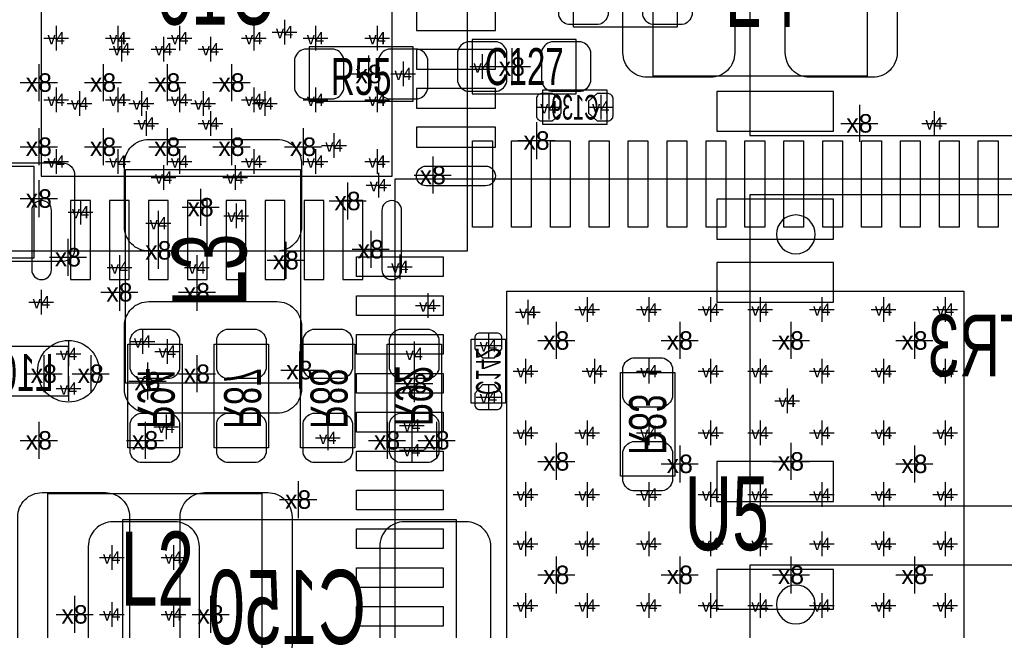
# Model space of a CAD drawing. Extents: x -84 to 336, y -47 to 250.
# Tile 24 of 40: x -6.49 to 3.64, y 17.11 to 23.39. Entities that reach past the tile are written whole.
import ezdxf
from ezdxf.enums import TextEntityAlignment as Align

# ---------------------------------------------------------------- set-up
doc = ezdxf.new("R2010")
doc.units = 0
for name, color, linetype in [('MA_NCLEGEND-1-2', 7, 'CONTINUOUS'), ('MA_NCLEGEND-14-15', 7, 'CONTINUOUS'), ('MA_NCLEGEND-15-16', 7, 'CONTINUOUS'), ('MA_NCLEGEND-2-3', 7, 'CONTINUOUS'), ('MA_NCLEGEND-3-14', 7, 'CONTINUOUS'), ('PG_ASSEMBLY_BOTTOM', 7, 'CONTINUOUS'), ('PG_ASSEMBLY_TOP', 7, 'CONTINUOUS'), ('PIN_BOTTOM', 7, 'CONTINUOUS'), ('PIN_TOP', 7, 'CONTINUOUS'), ('RD_ASSEMBLY_BOTTOM', 7, 'CONTINUOUS'), ('RD_ASSEMBLY_TOP', 7, 'CONTINUOUS')]:
    doc.layers.add(name, color=color, linetype=linetype)

# ---------------------------------------------------------------- blocks, each defined once
blk = doc.blocks.new('FIGURE_CROSS')
for points in [[(0, 0.5), (0, -0.5)], [(-0.5, 0), (0.5, 0)]]:
    blk.add_lwpolyline(points)

msp = doc.modelspace()

# ---------------------------------------------------------------- linework, layer by layer
at = {"layer": 'PG_ASSEMBLY_BOTTOM'}
for points in [[(-1.885188, 21.009102), (-7.035292, 21.009102), (-7.035292, 26.159206), (-2.385314, 26.159206), (-1.885188, 25.65908), (-1.885188, 21.009102)], [(1.024128, 25.399238), (1.024128, 22.199346), (5.523992, 22.199346), (5.523992, 25.399238), (1.024128, 25.399238)], [(-1.10744, 22.669754), (-0.44704, 22.669754), (-0.44704, 22.314154), (-1.10744, 22.314154), (-1.10744, 22.669754)], [(1.024128, 21.589238), (1.024128, 18.389346), (5.523992, 18.389346), (5.523992, 21.589238), (1.024128, 21.589238)], [(-1.48844, 20.104354), (-1.48844, 19.443954), (-1.84404, 19.443954), (-1.84404, 20.104354), (-1.48844, 20.104354)], [(-5.98424, 20.028154), (-7.00024, 20.028154), (-7.00024, 19.520154), (-5.98424, 19.520154), (-5.98424, 20.028154)], [(1.024128, 17.779238), (1.024128, 14.579346), (5.523992, 14.579346), (5.523992, 17.779238), (1.024128, 17.779238)]]:
    msp.add_lwpolyline(points, dxfattribs=at)
for points in [[(0.27686, 23.316692), (-0.78994, 23.316692), (-0.78994, 23.875492), (0.27686, 23.875492)], [(-5.37464, 18.986754), (-5.37464, 20.053554), (-4.81584, 20.053554), (-4.81584, 18.986754)], [(-3.92684, 20.053554), (-3.92684, 18.986754), (-4.48564, 18.986754), (-4.48564, 20.053554)], [(-3.03784, 20.053554), (-3.03784, 18.986754), (-3.59664, 18.986754), (-3.59664, 20.053554)], [(-2.14884, 20.053554), (-2.14884, 18.986754), (-2.70764, 18.986754), (-2.70764, 20.053554)], [(-0.30734, 18.693892), (-0.30734, 19.760692), (0.25146, 19.760692), (0.25146, 18.693892)], [(-1.99644, 16.395192), (-5.42544, 16.395192), (-5.42544, 18.249392), (-1.99644, 18.249392)]]:
    msp.add_lwpolyline(points, close=True, dxfattribs=at)
for points in [[(1.695958, 21.183092, 1), (1.296162, 21.183092, 1), (1.695958, 21.183092)], [(1.695958, 17.373092, 1), (1.296162, 17.373092, 1), (1.695958, 17.373092)]]:
    msp.add_lwpolyline(points, format="xyb", dxfattribs=at)
at = {"layer": 'PG_ASSEMBLY_TOP'}
for points in [[(2.227834, 24.611076), (2.227834, 22.811232), (0.027686, 22.811232), (0.027686, 24.611076), (2.227834, 24.611076)], [(-3.598418, 19.651218), (-5.398262, 19.651218), (-5.398262, 21.851366), (-3.598418, 21.851366), (-3.598418, 19.651218)], [(4.37388, 21.750274), (-2.62636, 21.750274), (-2.62636, 14.750034), (3.97383, 14.750034), (4.37388, 15.150084), (4.37388, 21.750274)], [(-3.995166, 18.515076), (-3.995166, 16.715232), (-6.195314, 16.715232), (-6.195314, 18.515076), (-3.995166, 18.515076)]]:
    msp.add_lwpolyline(points, dxfattribs=at)
for points in [[(-1.83134, 22.630892), (-0.76454, 22.630892), (-0.76454, 23.189692), (-1.83134, 23.189692)], [(-2.44094, 23.113492), (-3.50774, 23.113492), (-3.50774, 22.554692), (-2.44094, 22.554692)], [(-6.33984, 21.886672), (-6.33984, 20.936712), (-7.99084, 20.936712), (-7.99084, 21.886672)]]:
    msp.add_lwpolyline(points, close=True, dxfattribs=at)
at = {"layer": 'PIN_BOTTOM'}
for points in [[(-2.65684, 21.780754), (-2.65684, 25.387554), (-6.26364, 25.387554), (-6.26364, 21.780754)], [(-1.59385, 23.282656), (-1.59385, 23.485856), (-2.40665, 23.485856), (-2.40665, 23.282656)], [(-1.59385, 22.882606), (-1.59385, 23.085806), (-2.40665, 23.085806), (-2.40665, 22.882606)], [(-1.59385, 22.482556), (-1.59385, 22.685756), (-2.40665, 22.685756), (-2.40665, 22.482556)], [(0.684022, 22.65426), (0.684022, 22.244304), (1.883918, 22.244304), (1.883918, 22.65426)], [(-1.59385, 22.082506), (-1.59385, 22.285706), (-2.40665, 22.285706), (-2.40665, 22.082506)], [(-5.961888, 20.717764), (-5.758688, 20.717764), (-5.758688, 21.530564), (-5.961888, 21.530564)], [(-5.561838, 20.717764), (-5.358638, 20.717764), (-5.358638, 21.530564), (-5.561838, 21.530564)], [(-5.161788, 20.717764), (-4.958588, 20.717764), (-4.958588, 21.530564), (-5.161788, 21.530564)], [(-4.761738, 20.717764), (-4.558538, 20.717764), (-4.558538, 21.530564), (-4.761738, 21.530564)], [(-4.361942, 20.717764), (-4.158742, 20.717764), (-4.158742, 21.530564), (-4.361942, 21.530564)], [(-3.961892, 20.717764), (-3.758692, 20.717764), (-3.758692, 21.530564), (-3.961892, 21.530564)], [(-3.561842, 20.717764), (-3.358642, 20.717764), (-3.358642, 21.530564), (-3.561842, 21.530564)], [(-3.161792, 20.717764), (-2.958592, 20.717764), (-2.958592, 21.530564), (-3.161792, 21.530564)], [(0.684022, 21.54428), (0.684022, 21.134324), (1.883918, 21.134324), (1.883918, 21.54428)], [(0.684022, 20.894294), (0.684022, 20.484338), (1.883918, 20.484338), (1.883918, 20.894294)], [(0.684022, 18.84426), (0.684022, 18.434304), (1.883918, 18.434304), (1.883918, 18.84426)], [(0.684022, 17.73428), (0.684022, 17.324324), (1.883918, 17.324324), (1.883918, 17.73428)]]:
    msp.add_lwpolyline(points, close=True, dxfattribs=at)
for points in [[(-0.53594, 23.342092), (-0.84074, 23.342092, -0.294587), (-0.94234, 23.443692), (-0.94234, 23.748492, -0.294587), (-0.84074, 23.850092), (-0.53594, 23.850092, -0.294587), (-0.43434, 23.748492), (-0.43434, 23.443692, -0.294587)], [(0.32766, 23.342092), (0.02286, 23.342092, -0.294587), (-0.07874, 23.443692), (-0.07874, 23.748492, -0.294587), (0.02286, 23.850092), (0.32766, 23.850092, -0.294587), (0.42926, 23.748492), (0.42926, 23.443692, -0.294587)], [(-1.007618, 22.631654), (-1.12014, 22.631654, 0.414214), (-1.17094, 22.580854), (-1.17094, 22.403054, 0.414214), (-1.12014, 22.352254), (-1.007618, 22.352254), (-0.91694, 22.430232), (-0.91694, 22.553676)], [(-0.546862, 22.352254), (-0.43434, 22.352254, 0.414214), (-0.38354, 22.403054), (-0.38354, 22.580854, 0.414214), (-0.43434, 22.631654), (-0.546862, 22.631654), (-0.63754, 22.553676), (-0.63754, 22.430232)], [(-1.69545, 21.682456), (-2.30505, 21.682456, -1), (-2.30505, 21.885656), (-1.69545, 21.885656, -1)], [(-6.361938, 21.428964), (-6.361938, 20.819364, 1), (-6.158738, 20.819364), (-6.158738, 21.428964, 1)], [(-2.761742, 21.428964), (-2.761742, 20.819364, 1), (-2.558542, 20.819364), (-2.558542, 21.428964, 1)], [(-5.34924, 19.799554), (-5.34924, 20.104354, -0.294587), (-5.24764, 20.205954), (-4.94284, 20.205954, -0.294587), (-4.84124, 20.104354), (-4.84124, 19.799554, -0.294587), (-4.94284, 19.697954), (-5.24764, 19.697954, -0.294587)], [(-3.95224, 20.104354), (-3.95224, 19.799554, -0.294587), (-4.05384, 19.697954), (-4.35864, 19.697954, -0.294587), (-4.46024, 19.799554), (-4.46024, 20.104354, -0.294587), (-4.35864, 20.205954), (-4.05384, 20.205954, -0.294587)], [(-3.06324, 20.104354), (-3.06324, 19.799554, -0.294587), (-3.16484, 19.697954), (-3.46964, 19.697954, -0.294587), (-3.57124, 19.799554), (-3.57124, 20.104354, -0.294587), (-3.46964, 20.205954), (-3.16484, 20.205954, -0.294587)], [(-2.17424, 20.104354), (-2.17424, 19.799554, -0.294587), (-2.27584, 19.697954), (-2.58064, 19.697954, -0.294587), (-2.68224, 19.799554), (-2.68224, 20.104354, -0.294587), (-2.58064, 20.205954), (-2.27584, 20.205954, -0.294587)], [(-1.52654, 20.004532), (-1.52654, 20.117054, 0.414214), (-1.57734, 20.167854), (-1.75514, 20.167854, 0.414214), (-1.80594, 20.117054), (-1.80594, 20.004532), (-1.727962, 19.913854), (-1.604518, 19.913854)], [(-0.28194, 19.506692), (-0.28194, 19.811492, -0.294587), (-0.18034, 19.913092), (0.12446, 19.913092, -0.294587), (0.22606, 19.811492), (0.22606, 19.506692, -0.294587), (0.12446, 19.405092), (-0.18034, 19.405092, -0.294587)], [(-1.80594, 19.543776), (-1.80594, 19.431254, 0.414214), (-1.75514, 19.380454), (-1.57734, 19.380454, 0.414214), (-1.52654, 19.431254), (-1.52654, 19.543776), (-1.604518, 19.634454), (-1.727962, 19.634454)], [(-5.34924, 18.935954), (-5.34924, 19.240754, -0.294587), (-5.24764, 19.342354), (-4.94284, 19.342354, -0.294587), (-4.84124, 19.240754), (-4.84124, 18.935954, -0.294587), (-4.94284, 18.834354), (-5.24764, 18.834354, -0.294587)], [(-3.95224, 19.240754), (-3.95224, 18.935954, -0.294587), (-4.05384, 18.834354), (-4.35864, 18.834354, -0.294587), (-4.46024, 18.935954), (-4.46024, 19.240754, -0.294587), (-4.35864, 19.342354), (-4.05384, 19.342354, -0.294587)], [(-3.06324, 19.240754), (-3.06324, 18.935954, -0.294587), (-3.16484, 18.834354), (-3.46964, 18.834354, -0.294587), (-3.57124, 18.935954), (-3.57124, 19.240754, -0.294587), (-3.46964, 19.342354), (-3.16484, 19.342354, -0.294587)], [(-2.17424, 19.240754), (-2.17424, 18.935954, -0.294587), (-2.27584, 18.834354), (-2.58064, 18.834354, -0.294587), (-2.68224, 18.935954), (-2.68224, 19.240754, -0.294587), (-2.58064, 19.342354), (-2.27584, 19.342354, -0.294587)], [(-0.28194, 18.643092), (-0.28194, 18.947892, -0.294587), (-0.18034, 19.049492), (0.12446, 19.049492, -0.294587), (0.22606, 18.947892), (0.22606, 18.643092, -0.294587), (0.12446, 18.541492), (-0.18034, 18.541492, -0.294587)], [(-5.78104, 16.674592, 0.414214), (-5.52704, 16.420592), (-4.89204, 16.420592, 0.414214), (-4.63804, 16.674592), (-4.63804, 17.969992, 0.414214), (-4.89204, 18.223992), (-5.52704, 18.223992, 0.414214), (-5.78104, 17.969992)], [(-2.78384, 16.674592, 0.414214), (-2.52984, 16.420592), (-1.89484, 16.420592, 0.414214), (-1.64084, 16.674592), (-1.64084, 17.969992, 0.414214), (-1.89484, 18.223992), (-2.52984, 18.223992, 0.414214), (-2.78384, 17.969992)]]:
    msp.add_lwpolyline(points, format="xyb", close=True, dxfattribs=at)
msp.add_circle((-5.98424, 19.774154), 0.3175, dxfattribs=at)
at = {"layer": 'PIN_TOP'}
for points in [[(-0.032258, 24.621236), (0.617982, 24.621236, -0.41444), (0.867918, 24.371046), (0.867918, 23.051262, -0.41444), (0.617982, 22.801072), (-0.032258, 22.801072, -0.41444), (-0.282194, 23.051262), (-0.282194, 24.371046, -0.41444)], [(2.287778, 22.801072), (1.637538, 22.801072, -0.41444), (1.387602, 23.051262), (1.387602, 24.371046, -0.41444), (1.637538, 24.621236), (2.287778, 24.621236, -0.41444), (2.537714, 24.371046), (2.537714, 23.051262, -0.41444)], [(-3.25374, 23.088092), (-3.55854, 23.088092, 0.294587), (-3.66014, 22.986492), (-3.66014, 22.681692, 0.294587), (-3.55854, 22.580092), (-3.25374, 22.580092, 0.294587), (-3.15214, 22.681692), (-3.15214, 22.986492, 0.294587)], [(-2.39014, 23.088092), (-2.69494, 23.088092, 0.294587), (-2.79654, 22.986492), (-2.79654, 22.681692, 0.294587), (-2.69494, 22.580092), (-2.39014, 22.580092, 0.294587), (-2.28854, 22.681692), (-2.28854, 22.986492, 0.294587)], [(-1.88214, 22.656292), (-1.57734, 22.656292, 0.294587), (-1.47574, 22.757892), (-1.47574, 23.062692, 0.294587), (-1.57734, 23.164292), (-1.88214, 23.164292, 0.294587), (-1.98374, 23.062692), (-1.98374, 22.757892, 0.294587)], [(-1.01854, 22.656292), (-0.71374, 22.656292, 0.294587), (-0.61214, 22.757892), (-0.61214, 23.062692, 0.294587), (-0.71374, 23.164292), (-1.01854, 23.164292, 0.294587), (-1.12014, 23.062692), (-1.12014, 22.757892, 0.294587)], [(-3.588258, 21.91131), (-3.588258, 21.26107, -0.41444), (-3.838448, 21.011134), (-5.158232, 21.011134, -0.41444), (-5.408422, 21.26107), (-5.408422, 21.91131, -0.41444), (-5.158232, 22.161246), (-3.838448, 22.161246, -0.41444)], [(-5.92074, 21.792692), (-5.92074, 21.030692, -0.414214), (-6.04774, 20.903692), (-6.75894, 20.903692, -0.414214), (-6.88594, 21.030692), (-6.88594, 21.792692, -0.414214), (-6.75894, 21.919692), (-6.04774, 21.919692, -0.414214)], [(-5.408422, 19.591274), (-5.408422, 20.241514, -0.41444), (-5.158232, 20.49145), (-3.838448, 20.49145, -0.41444), (-3.588258, 20.241514), (-3.588258, 19.591274, -0.41444), (-3.838448, 19.341338), (-5.158232, 19.341338, -0.41444)], [(-6.255258, 18.525236), (-5.605018, 18.525236, -0.41444), (-5.355082, 18.275046), (-5.355082, 16.955262, -0.41444), (-5.605018, 16.705072), (-6.255258, 16.705072, -0.41444), (-6.505194, 16.955262), (-6.505194, 18.275046, -0.41444)], [(-3.935222, 16.705072), (-4.585462, 16.705072, -0.41444), (-4.835398, 16.955262), (-4.835398, 18.275046, -0.41444), (-4.585462, 18.525236), (-3.935222, 18.525236, -0.41444), (-3.685286, 18.275046), (-3.685286, 16.955262, -0.41444)]]:
    msp.add_lwpolyline(points, format="xyb", close=True, dxfattribs=at)
for points in [[(-1.624584, 22.144736), (-1.624584, 21.255736), (-1.827784, 21.255736), (-1.827784, 22.144736)], [(-1.224534, 22.144736), (-1.224534, 21.255736), (-1.427734, 21.255736), (-1.427734, 22.144736)], [(-0.824738, 22.144736), (-0.824738, 21.255736), (-1.027938, 21.255736), (-1.027938, 22.144736)], [(-0.424688, 22.144736), (-0.424688, 21.255736), (-0.627888, 21.255736), (-0.627888, 22.144736)], [(-0.024638, 22.144736), (-0.024638, 21.255736), (-0.227838, 21.255736), (-0.227838, 22.144736)], [(0.375412, 22.144736), (0.375412, 21.255736), (0.172212, 21.255736), (0.172212, 22.144736)], [(0.775462, 22.144736), (0.775462, 21.255736), (0.572262, 21.255736), (0.572262, 22.144736)], [(1.175258, 22.144736), (1.175258, 21.255736), (0.972058, 21.255736), (0.972058, 22.144736)], [(1.575308, 22.144736), (1.575308, 21.255736), (1.372108, 21.255736), (1.372108, 22.144736)], [(1.975358, 22.144736), (1.975358, 21.255736), (1.772158, 21.255736), (1.772158, 22.144736)], [(2.375408, 22.144736), (2.375408, 21.255736), (2.172208, 21.255736), (2.172208, 22.144736)], [(2.775458, 22.144736), (2.775458, 21.255736), (2.572258, 21.255736), (2.572258, 22.144736)], [(3.175254, 22.144736), (3.175254, 21.255736), (2.972054, 21.255736), (2.972054, 22.144736)], [(3.575304, 22.144736), (3.575304, 21.255736), (3.372104, 21.255736), (3.372104, 22.144736)], [(-3.020822, 20.951698), (-2.131822, 20.951698), (-2.131822, 20.748498), (-3.020822, 20.748498)], [(3.22326, 20.599654), (3.22326, 15.900654), (-1.47574, 15.900654), (-1.47574, 20.599654)], [(-3.020822, 20.551648), (-2.131822, 20.551648), (-2.131822, 20.348448), (-3.020822, 20.348448)], [(-3.020822, 20.151852), (-2.131822, 20.151852), (-2.131822, 19.948652), (-3.020822, 19.948652)], [(-3.020822, 19.751802), (-2.131822, 19.751802), (-2.131822, 19.548602), (-3.020822, 19.548602)], [(-3.020822, 19.351752), (-2.131822, 19.351752), (-2.131822, 19.148552), (-3.020822, 19.148552)], [(-3.020822, 18.951702), (-2.131822, 18.951702), (-2.131822, 18.748502), (-3.020822, 18.748502)], [(-3.020822, 18.551652), (-2.131822, 18.551652), (-2.131822, 18.348452), (-3.020822, 18.348452)], [(-3.020822, 18.151856), (-2.131822, 18.151856), (-2.131822, 17.948656), (-3.020822, 17.948656)], [(-3.020822, 17.751806), (-2.131822, 17.751806), (-2.131822, 17.548606), (-3.020822, 17.548606)], [(-3.020822, 17.351756), (-2.131822, 17.351756), (-2.131822, 17.148556), (-3.020822, 17.148556)]]:
    msp.add_lwpolyline(points, close=True, dxfattribs=at)

# ---------------------------------------------------------------- block references
at = {"layer": 'MA_NCLEGEND-1-2', "xscale": 0.254, "yscale": 0.254}
for p in [(-5.43814, 23.088092), (-5.00634, 23.088092), (-4.52374, 23.088092), (-1.72974, 22.910292), (-2.54254, 22.834092), (-5.86994, 22.529292), (-5.23494, 22.529292), (-4.59994, 22.529292), (-3.96494, 22.529292), (-2.576322, 20.850098), (-2.28854, 20.450048), (-1.25984, 20.383754), (-0.65024, 20.409154), (-0.01524, 20.409154), (0.61976, 20.409154), (1.12776, 20.409154), (1.76276, 20.409154), (2.39776, 20.409154), (3.03276, 20.409154), (-1.28524, 19.774154), (-0.57404, 19.774154), (-0.01524, 19.774154), (0.61976, 19.774154), (1.12776, 19.774154), (1.76276, 19.774154), (2.39776, 19.774154), (3.03276, 19.774154), (-1.28524, 19.139154), (-0.65024, 19.139154), (-0.01524, 19.139154), (0.61976, 19.139154), (1.12776, 19.139154), (1.76276, 19.139154), (2.39776, 19.139154), (3.03276, 19.139154), (-1.28524, 18.504154), (-0.65024, 18.504154), (-0.01524, 18.504154), (0.61976, 18.504154), (1.12776, 18.504154), (1.76276, 18.504154), (2.39776, 18.504154), (3.03276, 18.504154), (-1.28524, 17.996154), (-0.65024, 17.996154), (-0.01524, 17.996154), (0.61976, 17.996154), (1.12776, 17.996154), (1.76276, 17.996154), (2.39776, 17.996154), (3.03276, 17.996154), (-1.28524, 17.361154), (-0.65024, 17.361154), (-0.01524, 17.361154), (0.61976, 17.361154), (1.12776, 17.361154), (1.76276, 17.361154), (2.39776, 17.361154), (3.03276, 17.361154)]:
    msp.add_blockref('FIGURE_CROSS', p, dxfattribs=at)
at = {"layer": 'MA_NCLEGEND-14-15', "xscale": 0.254, "yscale": 0.254}
for p in [(-3.76174, 23.265892), (-1.04394, 22.491954), (-5.18414, 22.326092), (-4.52374, 22.326092), (2.91846, 22.326092), (-3.25374, 22.097492), (-5.00634, 21.767292), (-4.26974, 21.767292), (-2.79654, 21.691092), (-5.860288, 21.411692), (-4.260342, 21.374354), (-5.060188, 21.298154), (-5.460238, 20.840954), (-4.66344, 20.840954), (-6.26364, 20.485354), (-5.22224, 20.078954), (-1.66624, 20.040854), (-5.98424, 19.951954), (-4.96824, 19.977354), (-2.42824, 19.951954), (-5.98424, 19.596354), (-2.45364, 19.215354), (-4.98094, 19.202654), (-3.31724, 19.088354), (-2.45364, 18.961354), (-5.53974, 17.271492), (-4.90474, 17.271492)]:
    msp.add_blockref('FIGURE_CROSS', p, dxfattribs=at)
at = {"layer": 'MA_NCLEGEND-15-16', "xscale": 0.254, "yscale": 0.254}
for p in [(-6.11124, 23.203154), (-5.47624, 23.203154), (-4.84124, 23.203154), (-4.07924, 23.203154), (-3.44424, 23.203154), (-2.80924, 23.203154), (-6.11124, 22.568154), (-5.47624, 22.568154), (-4.84124, 22.568154), (-4.07924, 22.568154), (-3.44424, 22.568154), (-2.80924, 22.568154), (-1.04394, 22.491954), (-0.51054, 22.491954), (2.91846, 22.326092), (-6.11124, 21.933154), (-5.47624, 21.933154), (-4.84124, 21.933154), (-4.07924, 21.933154), (-3.44424, 21.933154), (-2.80924, 21.933154), (-5.860288, 21.411692), (-4.260342, 21.374354), (-5.060188, 21.298154), (-5.460238, 20.840954), (-4.66344, 20.840954), (-6.26364, 20.485354), (-5.22224, 20.078954), (-1.66624, 20.040854), (-5.98424, 19.951954), (-4.96824, 19.977354), (-2.42824, 19.951954), (-5.98424, 19.596354), (-1.66624, 19.507454), (-2.45364, 19.215354), (-4.98094, 19.202654), (-3.31724, 19.088354), (-2.45364, 18.961354), (-5.53974, 17.855692), (-4.90474, 17.855692), (-5.53974, 17.271492), (-4.90474, 17.271492)]:
    msp.add_blockref('FIGURE_CROSS', p, dxfattribs=at)
at = {"layer": 'MA_NCLEGEND-2-3', "xscale": 0.254, "yscale": 0.254}
for p in [(-5.43814, 23.088092), (-5.00634, 23.088092), (-4.52374, 23.088092), (-1.72974, 22.910292), (-2.54254, 22.834092), (-5.86994, 22.529292), (-5.23494, 22.529292), (-4.59994, 22.529292), (-3.96494, 22.529292), (-2.576322, 20.850098), (-1.25984, 20.383754), (-0.65024, 20.409154), (-0.01524, 20.409154), (0.61976, 20.409154), (1.12776, 20.409154), (1.76276, 20.409154), (2.39776, 20.409154), (3.03276, 20.409154), (-1.28524, 19.774154), (-0.57404, 19.774154), (-0.01524, 19.774154), (0.61976, 19.774154), (1.12776, 19.774154), (1.76276, 19.774154), (2.39776, 19.774154), (3.03276, 19.774154), (1.40716, 19.469354), (-1.28524, 19.139154), (-0.65024, 19.139154), (-0.01524, 19.139154), (0.61976, 19.139154), (1.12776, 19.139154), (1.76276, 19.139154), (2.39776, 19.139154), (3.03276, 19.139154), (-1.28524, 18.504154), (-0.65024, 18.504154), (-0.01524, 18.504154), (0.61976, 18.504154), (1.12776, 18.504154), (1.76276, 18.504154), (2.39776, 18.504154), (3.03276, 18.504154), (-1.28524, 17.996154), (-0.65024, 17.996154), (-0.01524, 17.996154), (0.61976, 17.996154), (1.12776, 17.996154), (1.76276, 17.996154), (2.39776, 17.996154), (3.03276, 17.996154), (-1.28524, 17.361154), (-0.65024, 17.361154), (-0.01524, 17.361154), (0.61976, 17.361154), (1.12776, 17.361154), (1.76276, 17.361154), (2.39776, 17.361154), (3.03276, 17.361154)]:
    msp.add_blockref('FIGURE_CROSS', p, dxfattribs=at)
at = {"layer": 'MA_NCLEGEND-3-14', "xscale": 0.381, "yscale": 0.381}
for p in [(-1.42494, 22.910292), (-2.89814, 22.834092), (-6.28904, 22.745954), (-5.62864, 22.745954), (-4.96824, 22.745954), (-4.30784, 22.745954), (2.149094, 22.326092), (-1.17094, 22.149054), (-6.28904, 22.085554), (-5.62864, 22.085554), (-4.96824, 22.085554), (-4.30784, 22.085554), (-3.57124, 22.085554), (-2.23774, 21.792692), (-6.28904, 21.552154), (-3.11404, 21.526754), (-4.62534, 21.462492), (-5.060188, 21.018754), (-2.876296, 21.030692), (-5.990336, 20.948142), (-3.74904, 20.917154), (-5.460238, 20.586954), (-4.66344, 20.586954), (-0.96774, 20.090892), (0.30226, 20.090892), (1.44526, 20.090892), (2.71526, 20.090892), (-3.60934, 19.786092), (-6.23824, 19.748754), (-5.75564, 19.748754), (-5.17144, 19.672554), (-4.66344, 19.748754), (-2.42824, 19.647154), (-6.28904, 19.062954), (-5.19684, 19.062954), (-2.70764, 19.062954), (-2.19964, 19.062954), (-0.96774, 18.846292), (1.44526, 18.846292), (0.30226, 18.820892), (2.71526, 18.820892), (-3.62204, 18.453354), (-0.96774, 17.677892), (0.30226, 17.677892), (1.44526, 17.677892), (2.71526, 17.677892), (-5.921502, 17.271492), (-4.522978, 17.271492)]:
    msp.add_blockref('FIGURE_CROSS', p, dxfattribs=at)

# ---------------------------------------------------------------- texts
at = {"layer": 'MA_NCLEGEND-1-2'}
for p in [(-5.43814, 23.088092), (-5.00634, 23.088092), (-4.52374, 23.088092), (-2.54254, 22.834092), (-1.72974, 22.910292), (-5.86994, 22.529292), (-5.23494, 22.529292), (-4.59994, 22.529292), (-3.96494, 22.529292), (-2.576322, 20.850098), (-2.28854, 20.450048), (-0.65024, 20.409154), (-0.01524, 20.409154), (0.61976, 20.409154), (1.12776, 20.409154), (1.76276, 20.409154), (2.39776, 20.409154), (3.03276, 20.409154), (-1.25984, 20.383754), (-1.28524, 19.774154), (-0.57404, 19.774154), (-0.01524, 19.774154), (0.61976, 19.774154), (1.12776, 19.774154), (1.76276, 19.774154), (2.39776, 19.774154), (3.03276, 19.774154), (-1.28524, 19.139154), (-0.65024, 19.139154), (-0.01524, 19.139154), (0.61976, 19.139154), (1.12776, 19.139154), (1.76276, 19.139154), (2.39776, 19.139154), (3.03276, 19.139154), (-1.28524, 18.504154), (-0.65024, 18.504154), (-0.01524, 18.504154), (0.61976, 18.504154), (1.12776, 18.504154), (1.76276, 18.504154), (2.39776, 18.504154), (3.03276, 18.504154), (-1.28524, 17.996154), (-0.65024, 17.996154), (-0.01524, 17.996154), (0.61976, 17.996154), (1.12776, 17.996154), (1.76276, 17.996154), (2.39776, 17.996154), (3.03276, 17.996154), (-1.28524, 17.361154), (-0.65024, 17.361154), (-0.01524, 17.361154), (0.61976, 17.361154), (1.12776, 17.361154), (1.76276, 17.361154), (2.39776, 17.361154), (3.03276, 17.361154)]:
    msp.add_text('v4', height=0.127, dxfattribs=at).set_placement(p, align=Align.MIDDLE_CENTER)
at = {"layer": 'MA_NCLEGEND-14-15'}
for p in [(-3.76174, 23.265892), (-1.04394, 22.491954), (-5.18414, 22.326092), (-4.52374, 22.326092), (2.91846, 22.326092), (-3.25374, 22.097492), (-5.00634, 21.767292), (-4.26974, 21.767292), (-2.79654, 21.691092), (-5.860288, 21.411692), (-4.260342, 21.374354), (-5.060188, 21.298154), (-5.460238, 20.840954), (-4.66344, 20.840954), (-6.26364, 20.485354), (-5.22224, 20.078954), (-1.66624, 20.040854), (-5.98424, 19.951954), (-4.96824, 19.977354), (-2.42824, 19.951954), (-5.98424, 19.596354), (-4.98094, 19.202654), (-2.45364, 19.215354), (-3.31724, 19.088354), (-2.45364, 18.961354), (-5.53974, 17.271492), (-4.90474, 17.271492)]:
    msp.add_text('v4', height=0.127, dxfattribs=at).set_placement(p, align=Align.MIDDLE_CENTER)
at = {"layer": 'MA_NCLEGEND-15-16'}
for p in [(-6.11124, 23.203154), (-5.47624, 23.203154), (-4.84124, 23.203154), (-4.07924, 23.203154), (-3.44424, 23.203154), (-2.80924, 23.203154), (-6.11124, 22.568154), (-5.47624, 22.568154), (-4.84124, 22.568154), (-4.07924, 22.568154), (-3.44424, 22.568154), (-2.80924, 22.568154), (-1.04394, 22.491954), (-0.51054, 22.491954), (2.91846, 22.326092), (-6.11124, 21.933154), (-5.47624, 21.933154), (-4.84124, 21.933154), (-4.07924, 21.933154), (-3.44424, 21.933154), (-2.80924, 21.933154), (-5.860288, 21.411692), (-4.260342, 21.374354), (-5.060188, 21.298154), (-5.460238, 20.840954), (-4.66344, 20.840954), (-6.26364, 20.485354), (-5.22224, 20.078954), (-1.66624, 20.040854), (-5.98424, 19.951954), (-4.96824, 19.977354), (-2.42824, 19.951954), (-5.98424, 19.596354), (-1.66624, 19.507454), (-4.98094, 19.202654), (-2.45364, 19.215354), (-3.31724, 19.088354), (-2.45364, 18.961354), (-5.53974, 17.855692), (-4.90474, 17.855692), (-5.53974, 17.271492), (-4.90474, 17.271492)]:
    msp.add_text('v4', height=0.127, dxfattribs=at).set_placement(p, align=Align.MIDDLE_CENTER)
at = {"layer": 'MA_NCLEGEND-2-3'}
for p in [(-5.43814, 23.088092), (-5.00634, 23.088092), (-4.52374, 23.088092), (-2.54254, 22.834092), (-1.72974, 22.910292), (-5.86994, 22.529292), (-5.23494, 22.529292), (-4.59994, 22.529292), (-3.96494, 22.529292), (-2.576322, 20.850098), (-0.65024, 20.409154), (-0.01524, 20.409154), (0.61976, 20.409154), (1.12776, 20.409154), (1.76276, 20.409154), (2.39776, 20.409154), (3.03276, 20.409154), (-1.25984, 20.383754), (-1.28524, 19.774154), (-0.57404, 19.774154), (-0.01524, 19.774154), (0.61976, 19.774154), (1.12776, 19.774154), (1.76276, 19.774154), (2.39776, 19.774154), (3.03276, 19.774154), (1.40716, 19.469354), (-1.28524, 19.139154), (-0.65024, 19.139154), (-0.01524, 19.139154), (0.61976, 19.139154), (1.12776, 19.139154), (1.76276, 19.139154), (2.39776, 19.139154), (3.03276, 19.139154), (-1.28524, 18.504154), (-0.65024, 18.504154), (-0.01524, 18.504154), (0.61976, 18.504154), (1.12776, 18.504154), (1.76276, 18.504154), (2.39776, 18.504154), (3.03276, 18.504154), (-1.28524, 17.996154), (-0.65024, 17.996154), (-0.01524, 17.996154), (0.61976, 17.996154), (1.12776, 17.996154), (1.76276, 17.996154), (2.39776, 17.996154), (3.03276, 17.996154), (-1.28524, 17.361154), (-0.65024, 17.361154), (-0.01524, 17.361154), (0.61976, 17.361154), (1.12776, 17.361154), (1.76276, 17.361154), (2.39776, 17.361154), (3.03276, 17.361154)]:
    msp.add_text('v4', height=0.127, dxfattribs=at).set_placement(p, align=Align.MIDDLE_CENTER)
at = {"layer": 'MA_NCLEGEND-3-14'}
for p in [(-1.42494, 22.910292), (-2.89814, 22.834092), (-6.28904, 22.745954), (-5.62864, 22.745954), (-4.96824, 22.745954), (-4.30784, 22.745954), (2.149094, 22.326092), (-6.28904, 22.085554), (-5.62864, 22.085554), (-4.96824, 22.085554), (-4.30784, 22.085554), (-3.57124, 22.085554), (-1.17094, 22.149054), (-2.23774, 21.792692), (-6.28904, 21.552154), (-3.11404, 21.526754), (-4.62534, 21.462492), (-5.060188, 21.018754), (-2.876296, 21.030692), (-5.990336, 20.948142), (-3.74904, 20.917154), (-5.460238, 20.586954), (-4.66344, 20.586954), (-0.96774, 20.090892), (0.30226, 20.090892), (1.44526, 20.090892), (2.71526, 20.090892), (-6.23824, 19.748754), (-5.75564, 19.748754), (-4.66344, 19.748754), (-3.60934, 19.786092), (-5.17144, 19.672554), (-2.42824, 19.647154), (-6.28904, 19.062954), (-5.19684, 19.062954), (-2.70764, 19.062954), (-2.19964, 19.062954), (-0.96774, 18.846292), (1.44526, 18.846292), (0.30226, 18.820892), (2.71526, 18.820892), (-3.62204, 18.453354), (-0.96774, 17.677892), (0.30226, 17.677892), (1.44526, 17.677892), (2.71526, 17.677892), (-5.921502, 17.271492), (-4.522978, 17.271492)]:
    msp.add_text('x8', height=0.1905, dxfattribs=at).set_placement(p, align=Align.MIDDLE_CENTER)
at = {"layer": 'RD_ASSEMBLY_BOTTOM', "text_generation_flag": 2}
for s, height, width, p in [('U10', 0.762, 0.666667, (-4.46024, 23.342854)), ('C139', 0.254, 0.6, (-0.77724, 22.364954)), ('TR3', 0.635, 0.68, (3.40106, 19.722592)), ('C150', 0.762, 0.666667, (-3.73634, 16.966692))]:
    msp.add_text(s, height=height, dxfattribs=dict(at, width=width)).set_placement(p, align=Align.CENTER)
at = {"layer": 'RD_ASSEMBLY_BOTTOM', "text_generation_flag": 2, "width": 0.666667}
msp.add_text('L10', height=0.381, dxfattribs=at).set_placement((-6.13664, 19.570192))
at = {"layer": 'RD_ASSEMBLY_BOTTOM', "text_generation_flag": 2}
for s, height, width, p in [('C142', 0.254, 0.6, (-1.79324, 19.774154)), ('R94', 0.381, 0.666667, (-5.27304, 19.494754)), ('R87', 0.381, 0.666667, (-4.38404, 19.494754)), ('R88', 0.381, 0.666667, (-3.49504, 19.494754)), ('R92', 0.381, 0.666667, (-2.61874, 19.520154)), ('R83', 0.381, 0.666667, (-0.21844, 19.227292))]:
    msp.add_text(s, height=height, rotation=270, dxfattribs=dict(at, width=width)).set_placement(p, align=Align.CENTER)
at = {"layer": 'RD_ASSEMBLY_TOP', "width": 0.666667}
for s, height, p in [('L4', 0.762, (1.14046, 23.316692)), ('C127', 0.381, (-1.29794, 22.719792)), ('R55', 0.381, (-2.97434, 22.618192)), ('U5', 0.762, (0.78486, 17.931892)), ('L2', 0.762, (-5.06984, 17.361154))]:
    msp.add_text(s, height=height, dxfattribs=at).set_placement(p, align=Align.CENTER)
msp.add_text('L3', height=0.762, rotation=90, dxfattribs=at).set_placement((-4.15544, 20.81403), align=Align.CENTER)

doc.saveas('drawing.dxf')
